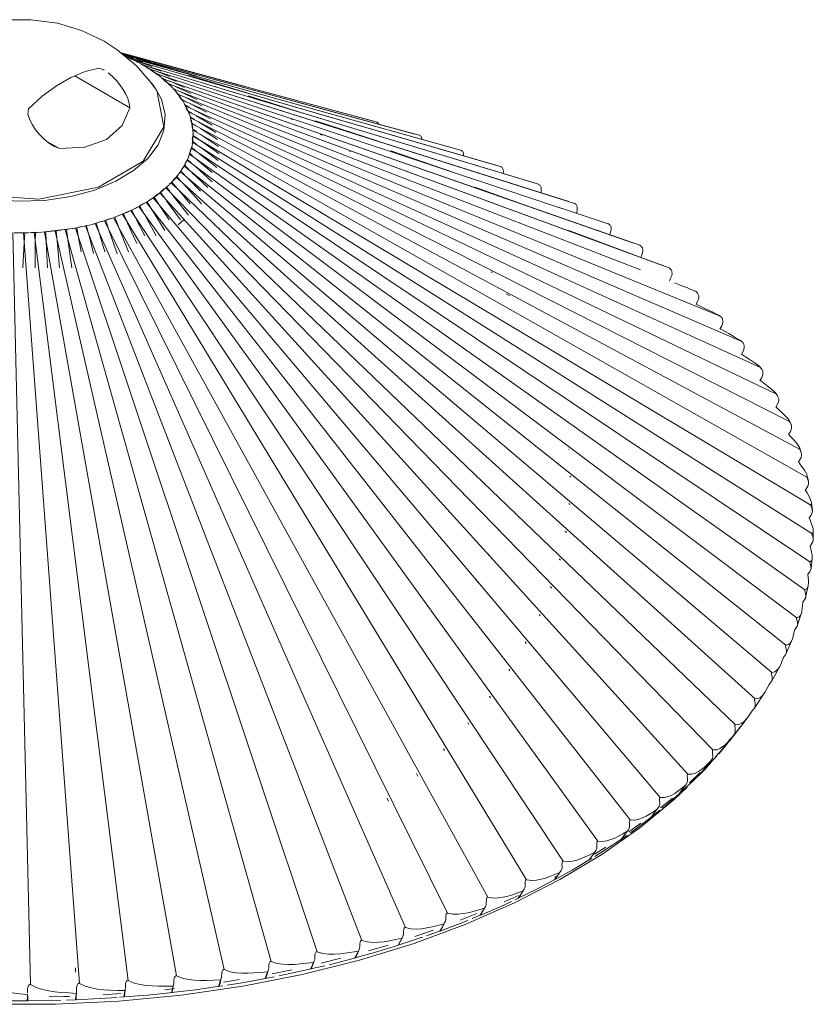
# Model space of a CAD drawing. Header units: millimetres. Extents: x 5954 to 9465, y -7 to 6881.
# Tile 14 of 18: x 7930 to 8217, y 4930 to 5287. Entities that reach past the tile are written whole.
import ezdxf

# ---------------------------------------------------------------- set-up
doc = ezdxf.new("R2010")
doc.units = ezdxf.units.MM
doc.layers.add('E-LITE-EQPM', color=7, linetype='Continuous', lineweight=20)

# ---------------------------------------------------------------- blocks, each defined once
blk = doc.blocks.new('71584-01 - 71584-01 SAIGON Grey_matt white portable and pendant lamp R55 hole cap-541796-00 Isometrico PDF')
at = {"layer": 'E-LITE-EQPM'}
for p, q in [((2479.36, 5262.24), (2433.61, 5274.65)), ((2470.32, 5264.67), (2433.62, 5274.65)), ((2433.88, 5274.44), (2526.26, 5249.58)), ((2524.83, 5249.94), (2433.88, 5274.44)), ((2434.21, 5274.24), (2444.36, 5271.27)), ((2541.83, 5244.72), (2434.48, 5273.96)), ((2540.26, 5245.13), (2434.48, 5273.96)), ((2434.6, 5273.87), (2438.26, 5272.67)), ((2435.09, 5273.5), (2435.55, 5273.3)), ((2435.59, 5273.29), (2436.56, 5272.96)), ((2437.07, 5272.51), (2435.59, 5273.29)), ((2556.85, 5239.32), (2435.95, 5273.12)), ((2449.64, 5269.29), (2435.95, 5273.12)), ((2436.33, 5273.46), (2437.06, 5273.23)), ((2437.16, 5272.57), (2437.45, 5272.44)), ((2438.57, 5271.86), (2437.25, 5272.4)), ((2437.46, 5272.43), (2440.02, 5271.15)), ((2437.54, 5272.63), (2441.82, 5271.18)), ((2438.57, 5271.91), (2439.6, 5271.54)), ((2439.93, 5271.08), (2438.57, 5271.91)), ((2438.9, 5271.72), (2571.26, 5233.39)), ((2569.44, 5233.91), (2438.9, 5271.72)), ((2439.41, 5272.52), (2461.35, 5266.01)), ((2440.03, 5271.14), (2441.03, 5270.6)), ((2440.65, 5271.17), (2445.21, 5269.56)), ((2441.39, 5270.37), (2440.96, 5270.57)), ((2441.39, 5270.42), (2442.48, 5270.01)), ((2441.97, 5270.02), (2441.39, 5270.42)), ((2441.7, 5270.22), (2585.01, 5226.95)), ((2583.07, 5227.53), (2441.7, 5270.22)), ((2441.71, 5270.22), (2441.97, 5270.07)), ((2441.97, 5270.07), (2443.4, 5269.22)), ((2442.34, 5271.33), (2443.42, 5270.97)), ((2444.04, 5268.78), (2443.3, 5269.17)), ((2443.41, 5269.21), (2445.45, 5267.88)), ((2443.59, 5269.6), (2448.42, 5267.83)), ((2444.04, 5268.83), (2445.19, 5268.39)), ((2445.39, 5267.78), (2444.04, 5268.83)), ((2444.34, 5268.62), (2598.05, 5220.03)), ((2595.98, 5220.68), (2444.34, 5268.62)), ((2555.15, 5239.78), (2449.76, 5269.26)), ((2417.16, 5266.16), (2437.11, 5254.64)), ((2446.52, 5267.09), (2445.46, 5267.74)), ((2445.58, 5267.79), (2447.2, 5266.63)), ((2446.36, 5267.94), (2451.44, 5265.98)), ((2446.52, 5267.15), (2447.73, 5266.66)), ((2447.15, 5266.59), (2446.52, 5267.15)), ((2446.8, 5266.93), (2610.32, 5212.66)), ((2608.14, 5213.38), (2446.8, 5266.93)), ((2447.22, 5266.62), (2448.62, 5265.53)), ((2448.82, 5265.33), (2448.55, 5265.51)), ((2448.63, 5265.52), (2450.07, 5264.29)), ((2448.82, 5265.38), (2450.07, 5264.85)), ((2449.04, 5265.15), (2448.82, 5265.38)), ((2448.95, 5266.17), (2454.07, 5264.1)), ((2449.93, 5264.24), (2449.05, 5265.15)), ((2449.07, 5265.15), (2621.78, 5204.87)), ((2619.49, 5205.66), (2449.07, 5265.15)), ((2458.43, 5266.39), (2480.69, 5259.62)), ((2451.07, 5263.36), (2449.93, 5264.24)), ((2450.13, 5264.24), (2451.77, 5262.69)), ((2450.92, 5263.54), (2452.21, 5262.96)), ((2451.12, 5263.3), (2450.92, 5263.54)), ((2451.67, 5262.65), (2451.12, 5263.29)), ((2451.14, 5263.3), (2632.38, 5196.67)), ((2629.99, 5197.55), (2451.14, 5263.3)), ((2451.34, 5264.32), (2456.85, 5261.98)), ((2451.8, 5262.66), (2452.82, 5261.6)), ((2452.82, 5261.62), (2454.07, 5261.04)), ((2452.99, 5261.38), (2452.82, 5261.62)), ((2621.98, 5195.9), (2453.01, 5261.38)), ((2453.03, 5261.37), (2454, 5260.25)), ((2453.52, 5262.38), (2459.23, 5259.84)), ((2467.88, 5262.31), (2468.56, 5262.08)), ((2454.62, 5259.45), (2453.86, 5260.22)), ((2454.02, 5260.22), (2455.35, 5258.5)), ((2454.5, 5259.64), (2455.87, 5258.97)), ((2454.65, 5259.39), (2454.5, 5259.64)), ((2455.24, 5258.4), (2454.66, 5259.38)), ((2650.85, 5179.22), (2454.68, 5259.39)), ((2456.07, 5257.41), (2455.24, 5258.4)), ((2455.47, 5258.33), (2456.25, 5257.16)), ((2455.5, 5260.37), (2461.37, 5257.62)), ((2455.98, 5257.61), (2457.37, 5256.89)), ((2456.1, 5257.35), (2455.98, 5257.61)), ((2457.25, 5258.29), (2463.27, 5255.33)), ((2477.77, 5258.05), (2477.95, 5257.99)), ((2480.01, 5258.95), (2502.51, 5251.86)), ((2456.21, 5257.12), (2456.1, 5257.34)), ((2658.65, 5170.04), (2456.12, 5257.35)), ((2457.3, 5255.32), (2456.94, 5255.83)), ((2457.05, 5255.81), (2457.84, 5254.29)), ((2457.23, 5255.52), (2458.69, 5254.73)), ((2457.32, 5255.26), (2457.23, 5255.52)), ((2457.69, 5254.24), (2457.32, 5255.25)), ((2665.45, 5160.59), (2457.35, 5255.26)), ((2458.3, 5253.19), (2457.69, 5254.24)), ((2457.9, 5254.15), (2458.57, 5252.59)), ((2458.78, 5256.15), (2464.92, 5252.98)), ((2460.08, 5253.97), (2466.31, 5250.57)), ((2458.25, 5253.39), (2459.68, 5252.57)), ((2458.32, 5253.13), (2458.25, 5253.39)), ((2458.47, 5252.54), (2458.32, 5253.12)), ((2671.22, 5150.91), (2458.34, 5253.13)), ((2458.58, 5252.55), (2459.03, 5251.24)), ((2459.08, 5251.03), (2459, 5251.2)), ((2459.05, 5251.23), (2460.49, 5250.36)), ((2459.09, 5250.97), (2459.05, 5251.23)), ((2459.23, 5249.93), (2459.09, 5250.96)), ((2675.94, 5141.05), (2459.11, 5250.97)), ((2461.13, 5251.74), (2466.98, 5248.38)), ((2495.65, 5250.41), (2496.06, 5250.26)), ((2459.64, 5248.78), (2459.23, 5249.93)), ((2459.32, 5250.26), (2459.42, 5249.84)), ((2459.43, 5249.79), (2459.79, 5247.94)), ((2459.61, 5249.05), (2461.06, 5248.13)), ((2459.61, 5248.92), (2459.61, 5249.05)), ((2459.65, 5247.74), (2459.62, 5248.78)), ((2679.59, 5131.04), (2459.64, 5248.78)), ((2459.92, 5246.65), (2459.65, 5247.74)), ((2459.8, 5247.87), (2459.87, 5247.33)), ((2459.91, 5246.58), (2459.94, 5246.85)), ((2459.94, 5246.85), (2461.38, 5245.87)), ((2461.95, 5249.48), (2468.31, 5245.63)), ((2462.68, 5247.09), (2468.89, 5243.12)), ((2496.8, 5248.49), (2497.64, 5248.17)), ((2504.32, 5249.93), (2527, 5242.49)), ((2459.74, 5243.12), (2459.97, 5244.37)), ((2459.82, 5242.24), (2459.78, 5243.34)), ((2459.99, 5244.44), (2459.89, 5245.14)), ((2682.16, 5120.92), (2459.94, 5246.58)), ((2459.95, 5246.55), (2460.01, 5245.13)), ((2460.01, 5245.08), (2459.96, 5243.35)), ((2459.97, 5244.37), (2460.02, 5244.64)), ((2683.64, 5110.72), (2460, 5244.37)), ((2460.02, 5244.64), (2462.16, 5243.12)), ((2462.68, 5245), (2469.23, 5240.58)), ((2506.07, 5244.92), (2506.75, 5244.66)), ((2542.85, 5243.53), (2542.87, 5243.23)), ((2406.77, 5242.7), (2411.6, 5239.91)), ((2458.97, 5238.97), (2459.38, 5239.98)), ((2459.5, 5240.33), (2459.2, 5239.16)), ((2459.38, 5239.98), (2459.49, 5240.24)), ((2683.3, 5090.27), (2459.4, 5239.98)), ((2459.41, 5240.04), (2459.44, 5240.39)), ((2459.49, 5240.24), (2460.9, 5239.11)), ((2459.67, 5241.74), (2459.8, 5242.17)), ((2459.94, 5243.11), (2459.78, 5241.78)), ((2459.8, 5242.17), (2459.88, 5242.44)), ((2684.02, 5100.49), (2459.82, 5242.17)), ((2459.88, 5242.44), (2461.3, 5241.36)), ((2462.68, 5242.75), (2469.28, 5238.04)), ((2462.68, 5240.32), (2469.06, 5235.5)), ((2458.5, 5237.09), (2458.01, 5235.91)), ((2458.37, 5237.11), (2458.73, 5237.8)), ((2459.12, 5238.86), (2458.51, 5237.11)), ((2458.73, 5237.8), (2458.87, 5238.06)), ((2681.48, 5080.09), (2458.75, 5237.8)), ((2458.77, 5237.87), (2458.97, 5238.97)), ((2458.87, 5238.06), (2459.75, 5237.31)), ((2462.34, 5237.96), (2468.57, 5232.98)), ((2514.55, 5237.53), (2515.05, 5237.32)), ((2516.63, 5238.83), (2517.05, 5238.67)), ((2531.58, 5239.03), (2554.37, 5231.23)), ((2455.46, 5231.54), (2456.01, 5232.6)), ((2456.01, 5232.6), (2456.74, 5233.54)), ((2457.22, 5234.33), (2456.24, 5232.65)), ((2456.74, 5233.55), (2456.93, 5233.79)), ((2674.58, 5060.03), (2456.76, 5233.54)), ((2456.79, 5233.61), (2457.23, 5234.68)), ((2456.93, 5233.79), (2458.37, 5232.41)), ((2457.23, 5234.68), (2457.85, 5235.65)), ((2457.89, 5235.65), (2457.26, 5234.4)), ((2457.85, 5235.66), (2458.02, 5235.91)), ((2678.57, 5070), (2457.87, 5235.65)), ((2458.02, 5235.91), (2459.38, 5234.68)), ((2460.76, 5233.43), (2466.98, 5227.82)), ((2461.67, 5235.68), (2466.98, 5231.17)), ((2452.93, 5228.57), (2453.85, 5229.46)), ((2454.16, 5229.78), (2453.15, 5228.6)), ((2453.87, 5229.48), (2454.1, 5229.7)), ((2663.44, 5040.61), (2453.87, 5229.46)), ((2453.91, 5229.52), (2454.22, 5230)), ((2454.1, 5229.7), (2454.07, 5229.67)), ((2454.1, 5229.7), (2455.35, 5228.33)), ((2455.26, 5231.21), (2454.26, 5229.9)), ((2455.18, 5231.23), (2455.4, 5231.47)), ((2456.07, 5232.4), (2455.3, 5231.27)), ((2455.43, 5231.47), (2455.45, 5231.51)), ((2669.53, 5050.22), (2455.43, 5231.47)), ((2455.44, 5231.51), (2455.63, 5231.72)), ((2455.63, 5231.72), (2456.92, 5230.39)), ((2459.61, 5231.22), (2465.35, 5225.71)), ((2450.14, 5225.6), (2448.52, 5224.23)), ((2449, 5224.8), (2450.13, 5225.63)), ((2450.13, 5225.61), (2450.22, 5225.71)), ((2648.22, 5022.14), (2450.13, 5225.61)), ((2450.23, 5225.71), (2450.4, 5225.83)), ((2450.4, 5225.83), (2451.55, 5224.38)), ((2451.38, 5226.92), (2452.09, 5227.51)), ((2453.04, 5228.48), (2451.65, 5227.02)), ((2452.11, 5227.52), (2452.35, 5227.73)), ((2656.33, 5031.24), (2452.11, 5227.5)), ((2452.15, 5227.56), (2452.93, 5228.57)), ((2452.35, 5227.73), (2454.07, 5225.71)), ((2456.61, 5226.93), (2463.02, 5219.9)), ((2458.37, 5228.9), (2462.68, 5224.49)), ((2562.05, 5225.93), (2584.9, 5217.74)), ((2584.95, 5226.96), (2585.01, 5226.95)), ((2445.6, 5222.05), (2443.91, 5220.94)), ((2445.58, 5222.07), (2445.91, 5222.26)), ((2629.16, 5004.9), (2445.59, 5222.06)), ((2447.14, 5223.16), (2445.61, 5222.06)), ((2445.66, 5222.12), (2446.74, 5223.03)), ((2445.91, 5222.26), (2447.5, 5219.9)), ((2446.74, 5223.03), (2446.98, 5223.19)), ((2447.11, 5223.27), (2447.94, 5223.8)), ((2448.43, 5224.15), (2447.48, 5223.41)), ((2447.96, 5223.82), (2448.25, 5224.01)), ((2639.15, 5013.35), (2447.96, 5223.8)), ((2447.97, 5223.72), (2449.59, 5225.12)), ((2448.02, 5223.86), (2449, 5224.8)), ((2448.25, 5224.01), (2449.76, 5221.94)), ((2452.72, 5222.9), (2458.37, 5215.73)), ((2454.78, 5224.88), (2459, 5219.9)), ((2439.72, 5218.53), (2437.94, 5217.63)), ((2439.33, 5218.44), (2440.69, 5219.04)), ((2443.8, 5220.87), (2439.84, 5218.59)), ((2606.55, 4989.16), (2440.33, 5218.87)), ((2440.69, 5219.1), (2441.93, 5219.9)), ((2440.69, 5219.04), (2442.42, 5215.95)), ((2441.15, 5219.48), (2441.68, 5219.74)), ((2442, 5219.9), (2443.38, 5220.61)), ((2618.28, 4996.83), (2443.05, 5220.42)), ((2443.38, 5220.67), (2443.82, 5220.99)), ((2443.38, 5220.61), (2445.24, 5217.59)), ((2447.99, 5219.17), (2451.4, 5214.1)), ((2450.45, 5220.99), (2455.48, 5214.1)), ((2538.04, 5218.55), (2538.64, 5218.26)), ((2431.18, 5214.79), (2426.58, 5213.28)), ((2428.7, 5214.1), (2431.18, 5214.83)), ((2566.75, 4968.86), (2431.25, 5214.84)), ((2431.42, 5214.9), (2431.66, 5214.97)), ((2431.66, 5215.02), (2432.54, 5215.41)), ((2431.66, 5214.97), (2432.97, 5211.69)), ((2435.83, 5216.66), (2431.68, 5214.98)), ((2433.33, 5215.72), (2434.81, 5216.22)), ((2580.73, 4975.15), (2434.42, 5216.07)), ((2434.81, 5216.27), (2435.95, 5216.84)), ((2434.81, 5216.22), (2436.27, 5212.99)), ((2435.95, 5216.84), (2437.82, 5217.58)), ((2437.45, 5217.4), (2436.02, 5216.75)), ((2594.01, 4981.92), (2437.45, 5217.42)), ((2437.82, 5217.58), (2439.42, 5214.42)), ((2442.5, 5215.81), (2446.7, 5208.3)), ((2445.33, 5217.44), (2449.76, 5210.25)), ((2416.22, 5210.95), (2417.89, 5211.17)), ((2419.18, 5211.43), (2416.51, 5210.92)), ((2504.9, 4949.07), (2417.44, 5211.1)), ((2417.89, 5211.21), (2419.3, 5211.57)), ((2417.89, 5211.17), (2418.56, 5207.7)), ((2419.3, 5211.57), (2421.48, 5211.93)), ((2421.73, 5211.99), (2419.47, 5211.49)), ((2521.13, 4953.18), (2421.04, 5211.85)), ((2421.48, 5211.98), (2421.7, 5212.04)), ((2421.48, 5211.93), (2422.31, 5208.5)), ((2423.96, 5212.55), (2421.88, 5212.03)), ((2423.93, 5212.6), (2424.98, 5212.82)), ((2424.55, 5212.71), (2424.19, 5212.61)), ((2536.89, 4957.86), (2424.55, 5212.72)), ((2424.98, 5212.87), (2426.3, 5213.32)), ((2424.98, 5212.82), (2425.98, 5209.43)), ((2426.3, 5213.32), (2428.38, 5213.84)), ((2552.11, 4963.09), (2427.96, 5213.72)), ((2428.38, 5213.88), (2428.93, 5214.1)), ((2428.38, 5213.84), (2429.53, 5210.5)), ((2429.04, 5214.14), (2429.64, 5214.38)), ((2433.01, 5211.57), (2436.63, 5202.49)), ((2436.32, 5212.87), (2439.64, 5205.53)), ((2439.58, 5214.1), (2442.51, 5208.3)), ((2454.59, 5212.31), (2456.64, 5214.09)), ((2610.12, 5212.7), (2610.29, 5212.67)), ((2401.18, 4937.19), (2394.82, 5209.42)), ((2400.48, 5209.36), (2395.29, 5209.39)), ((2397.91, 5209.41), (2399.11, 5209.35)), ((2398.64, 5209.36), (2400.66, 5209.47)), ((2418.89, 4937.6), (2398.64, 5209.36)), ((2399.11, 5209.35), (2398.9, 5205.77)), ((2401.22, 5209.47), (2402.93, 5209.44)), ((2403.45, 5209.46), (2401.61, 5209.39)), ((2402.46, 5209.44), (2403.63, 5209.54)), ((2436.52, 4938.65), (2402.46, 5209.44)), ((2402.93, 5209.44), (2402.9, 5205.88)), ((2406.26, 5209.66), (2406.74, 5209.67)), ((2406.27, 5209.65), (2406.71, 5209.71)), ((2454, 4940.33), (2406.27, 5209.65)), ((2406.74, 5209.71), (2409.98, 5210.13)), ((2406.74, 5209.67), (2406.88, 5206.12)), ((2408.8, 5209.94), (2410.51, 5210.04)), ((2471.27, 4942.63), (2410.04, 5210)), ((2410.51, 5210.08), (2411.99, 5210.33)), ((2410.51, 5210.04), (2410.83, 5206.51)), ((2411.01, 5210.24), (2411.99, 5210.33)), ((2412.54, 5210.38), (2414.23, 5210.54)), ((2488.25, 4945.55), (2413.77, 5210.48)), ((2414.23, 5210.54), (2414.72, 5207.03)), ((2414.34, 5210.6), (2415.32, 5210.81)), ((2418.57, 5207.62), (2419.56, 5202.49)), ((2422.36, 5208.3), (2423.93, 5201.85)), ((2426.01, 5209.34), (2428.02, 5202.49)), ((2429.57, 5210.39), (2432.54, 5201.81)), ((2596.07, 5210.22), (2618.93, 5201.61)), ((2611.04, 5209.25), (2610.82, 5208.69)), ((2398.9, 5205.76), (2398.35, 5196.69)), ((2402.9, 5205.84), (2402.8, 5196.69)), ((2406.88, 5206.08), (2407.26, 5196.69)), ((2410.83, 5206.45), (2411.71, 5196.69)), ((2414.73, 5206.97), (2416.18, 5196.69)), ((2621.46, 5204.95), (2621.76, 5204.87)), ((2622.46, 5201.42), (2622.05, 5200.47)), ((2567.88, 5195.18), (2568.29, 5194.96)), ((2632.37, 5196.67), (2632.33, 5196.69)), ((2633.02, 5193.21), (2632.45, 5191.97)), ((2634.31, 5191.3), (2636.13, 5190.56)), ((2573.39, 5187.23), (2574.64, 5186.52)), ((2642.08, 5188.11), (2641.34, 5188.4)), ((2642.67, 5184.62), (2642.08, 5183.4)), ((2651.39, 5175.71), (2650.74, 5174.44)), ((2658.89, 5169.74), (2658.65, 5170.05)), ((2659.13, 5166.51), (2658.53, 5165.41)), ((2665.82, 5160.04), (2665.42, 5160.66)), ((2665.86, 5157.04), (2665.25, 5155.96)), ((2671.69, 5150.12), (2671.18, 5151.06)), ((2671.57, 5147.36), (2670.95, 5146.3)), ((2676.48, 5139.98), (2675.93, 5141.29)), ((2676.23, 5137.48), (2675.59, 5136.45)), ((2595.97, 5131), (2596.15, 5130.86)), ((2680.17, 5129.69), (2679.64, 5131.39)), ((2679.81, 5127.46), (2679.16, 5126.45)), ((2596.43, 5121.24), (2596.79, 5120.93)), ((2682.74, 5119.29), (2682.31, 5121.42)), ((2682.31, 5117.33), (2681.66, 5116.34)), ((2596.02, 5111.35), (2596.45, 5110.96)), ((2684.19, 5108.82), (2683.94, 5111.44)), ((2683.72, 5107.13), (2683.06, 5106.16)), ((2570.54, 5101.93), (2570.82, 5101.62)), ((2594.71, 5101.38), (2595.18, 5100.92)), ((2684.54, 5101.46), (2684.51, 5098.31)), ((2684.03, 5096.9), (2683.37, 5095.96)), ((2566.92, 5092.86), (2567.42, 5092.27)), ((2592.52, 5091.32), (2592.97, 5090.86)), ((2684.12, 5091.51), (2683.71, 5087.82)), ((2683.25, 5086.68), (2682.59, 5085.76)), ((2562.45, 5083.81), (2563.14, 5082.94)), ((2589.37, 5081.27), (2589.82, 5080.78)), ((2682.7, 5081.62), (2681.77, 5077.38)), ((2681.36, 5076.5), (2680.7, 5075.61)), ((2585.29, 5071.23), (2585.71, 5070.74)), ((2680.28, 5071.82), (2678.73, 5067.05)), ((2678.39, 5066.41), (2677.74, 5065.54)), ((2676.87, 5062.14), (2674.59, 5056.87)), ((2580.25, 5061.26), (2580.65, 5060.75)), ((2674.33, 5056.45), (2673.65, 5055.54)), ((2574.26, 5051.38), (2574.65, 5050.84)), ((2672.5, 5052.59), (2669.38, 5046.89)), ((2669.22, 5046.65), (2668.57, 5045.8)), ((2567.33, 5041.63), (2567.71, 5041.05)), ((2667.16, 5043.21), (2663.12, 5037.13)), ((2663.06, 5037.06), (2662.44, 5036.26)), ((2660.87, 5034.03), (2659.17, 5031.79)), ((2559.45, 5032.05), (2559.84, 5031.41)), ((2654.82, 5026.17), (2657.48, 5029.61)), ((2656.04, 5027.75), (2659.17, 5031.79)), ((2658.46, 5030.89), (2656.65, 5028.54)), ((2654.82, 5026.17), (2654.14, 5025.38)), ((2656.04, 5027.75), (2656.46, 5028.3)), ((2550.69, 5022.59), (2551.06, 5021.93)), ((2650.29, 5020.78), (2652.88, 5023.82)), ((2540.91, 5013.58), (2541.38, 5012.65)), ((2643.61, 5014), (2639.69, 5010.23)), ((2640.33, 5010.36), (2644.82, 5014.84)), ((2485.08, 5008.49), (2485.19, 5008.11)), ((2635.69, 5006.06), (2640.31, 5010.34)), ((2530.29, 5004.75), (2530.81, 5003.6)), ((2633.52, 5004.73), (2629.23, 5001.17)), ((2625.75, 4997.74), (2629.02, 5000.34)), ((2626.95, 4999.28), (2627.02, 4999.37)), ((2459.6, 4993.59), (2459.76, 4992.77)), ((2614.93, 4989.78), (2617.1, 4991.28)), ((2609.39, 4986.91), (2605.38, 4984.39)), ((2603.29, 4982.23), (2604.39, 4982.9)), ((2591.26, 4976.29), (2590.98, 4976.14)), ((2591.02, 4975.2), (2591.91, 4976.53)), ((2591.94, 4976.65), (2591.84, 4976.6)), ((2578.74, 4970.03), (2577.68, 4968.45)), ((2579.92, 4971.77), (2578.8, 4970.11)), ((2400.47, 4968.05), (2400.45, 4966.96)), ((2565.89, 4965.52), (2564.85, 4963.89)), ((2576.51, 4967.89), (2577.85, 4968.53)), ((2562.74, 4962.91), (2556.69, 4960.5)), ((2561.09, 4961.13), (2563.99, 4962.35)), ((2564.83, 4963.86), (2563.81, 4962.27)), ((2550.25, 4958.18), (2549.31, 4956.6)), ((2551.21, 4959.78), (2550.26, 4958.19)), ((2535.95, 4954.57), (2535.09, 4953.02)), ((2547.04, 4956.91), (2540.24, 4954.57)), ((2544.49, 4954.86), (2549.5, 4956.67)), ((2526.56, 4949.09), (2534.42, 4951.53)), ((2535.04, 4952.95), (2534.22, 4951.47)), ((2519.38, 4948.38), (2518.61, 4946.88)), ((2518.65, 4946.89), (2526.51, 4949.08)), ((2520.16, 4949.93), (2519.39, 4948.4)), ((2503.21, 4944.32), (2502.54, 4942.86)), ((2502.54, 4942.86), (2507.76, 4944.06)), ((2503.9, 4945.85), (2503.22, 4944.36)), ((2513.56, 4946.74), (2506.34, 4944.96)), ((2417.41, 4943.29), (2417.48, 4941.68)), ((2486.63, 4940.83), (2486.07, 4939.42)), ((2487.24, 4942.37), (2486.65, 4940.9)), ((2495.78, 4942.59), (2488.69, 4941.16)), ((2469.71, 4937.94), (2469.27, 4936.58)), ((2469.27, 4936.58), (2470.83, 4936.81)), ((2470.23, 4939.49), (2469.75, 4938.04)), ((2486.07, 4939.42), (2489.32, 4940.02)), ((2400.07, 4933.64), (2400.03, 4932.78)), ((2417.63, 4933.09), (2417.47, 4931.73)), ((2417.81, 4934.58), (2417.64, 4933.15)), ((2433.87, 4933.93), (2427.49, 4933.51)), ((2435.15, 4934.06), (2434.9, 4932.73)), ((2435.45, 4935.59), (2435.17, 4934.16)), ((2452.37, 4935.63), (2449.77, 4935.35)), ((2453.28, 4935.74), (2452.65, 4935.66)), ((2394.4, 4931.34), (2400.19, 4931.36)), ((2400.03, 4932.74), (2399.97, 4931.36)), ((2414.15, 4931.59), (2417.69, 4931.74)), ((2433.41, 4932.61), (2435.12, 4932.75))]:
    blk.add_line(p, q, dxfattribs=at)
for points in [[(2427.77, 5278.71, 0), (2419.68, 5282.59, 0), (2410.92, 5285.23, 0), (2401.31, 5286.51, 0), (2394.3, 5286.44, 0)], [(2445.71, 5262.66, 0), (2439.54, 5269.77, 0), (2432.53, 5275.65, 0), (2427.77, 5278.71, 0)], [(2400.42, 5254.28, 0), (2405.42, 5258.79, 0), (2410.54, 5262.57, 0), (2415.74, 5265.56, 0), (2420.9, 5267.73, 0), (2425.94, 5269.01, 0)], [(2425.94, 5269.01, 0), (2427.67, 5268.35, 0), (2427.82, 5268.27, 0)], [(2443.84, 5264.92, 0), (2446.91, 5260.86, 0), (2449.47, 5247.73, 0), (2441.92, 5235.27, 0), (2425.74, 5225.93, 0), (2404.15, 5221.57, 0), (2381.42, 5223.05, 0), (2362.06, 5230.08, 0)], [(2429.33, 5267.24, 0), (2430.86, 5265.94, 0), (2432.25, 5264.51, 0), (2433.51, 5262.99, 0), (2434.62, 5261.39, 0), (2435.58, 5259.74, 0), (2436.34, 5258.03, 0), (2436.88, 5256.32, 0), (2437.11, 5254.64, 0)], [(2446.37, 5261.54, 0), (2445.62, 5262.83, 0), (2444.48, 5264.04, 0)], [(2362.03, 5229.47, 0), (2369.22, 5226.01, 0), (2377.53, 5223.32, 0), (2386.72, 5221.54, 0), (2396.44, 5220.78, 0), (2406.26, 5221.11, 0), (2415.71, 5222.49, 0), (2424.4, 5224.84, 0), (2432.06, 5228.01, 0), (2438.5, 5231.86, 0), (2443.63, 5236.31, 0), (2447.33, 5241.23, 0), (2449.48, 5246.55, 0), (2449.92, 5252.21, 0), (2448.58, 5257.71, 0), (2447.13, 5260.22, 0)], [(2411.6, 5239.91, 0), (2409.55, 5240.76, 0), (2407.67, 5241.95, 0), (2405.96, 5243.37, 0), (2404.41, 5244.95, 0), (2403.03, 5246.64, 0), (2401.83, 5248.44, 0), (2400.86, 5250.32, 0), (2400.25, 5252.29, 0), (2400.42, 5254.28, 0)], [(2437.11, 5254.64, 0), (2434.31, 5248.17, 0), (2428.69, 5243.16, 0), (2420.79, 5240.37, 0), (2411.6, 5239.91, 0)], [(2456.27, 5257.13, 0), (2456.56, 5256.66, 0), (2457.04, 5255.84, 0)], [(2526.34, 5249.55, 0), (2526.6, 5249.41, 0), (2526.82, 5249.25, 0), (2526.99, 5249.06, 0), (2527.12, 5248.86, 0), (2527.2, 5248.69, 0)], [(2541.92, 5244.69, 0), (2542.19, 5244.54, 0), (2542.4, 5244.37, 0), (2542.57, 5244.18, 0), (2542.71, 5243.97, 0), (2542.81, 5243.75, 0), (2542.85, 5243.53, 0)], [(2459.77, 5241.73, 0), (2459.63, 5240.93, 0), (2459.51, 5240.37, 0)], [(2556.96, 5239.28, 0), (2557.22, 5239.12, 0), (2557.43, 5238.94, 0), (2557.61, 5238.74, 0), (2557.75, 5238.53, 0), (2557.84, 5238.31, 0), (2557.89, 5238.08, 0)], [(2557.89, 5238.08, 0), (2557.9, 5237.45, 0), (2557.89, 5237.32, 0)], [(2571.38, 5233.34, 0), (2571.64, 5233.17, 0), (2571.85, 5232.98, 0), (2572.03, 5232.78, 0), (2572.17, 5232.56, 0), (2572.27, 5232.34, 0), (2572.32, 5232.1, 0)], [(2572.32, 5232.1, 0), (2572.33, 5231.48, 0), (2572.24, 5230.8, 0)], [(2451.38, 5226.75, 0), (2450.57, 5225.99, 0), (2450.26, 5225.71, 0)], [(2585.14, 5226.89, 0), (2585.39, 5226.71, 0), (2585.6, 5226.52, 0), (2585.78, 5226.31, 0), (2585.92, 5226.09, 0), (2586.02, 5225.86, 0), (2586.07, 5225.62, 0)], [(2586.07, 5225.62, 0), (2586.08, 5225, 0), (2585.99, 5224.31, 0), (2585.88, 5223.88, 0)], [(2598.01, 5220.04, 0), (2598.18, 5219.96, 0), (2598.43, 5219.78, 0), (2598.64, 5219.57, 0), (2598.81, 5219.36, 0), (2598.95, 5219.13, 0), (2599.05, 5218.9, 0), (2599.1, 5218.67, 0)], [(2599.1, 5218.67, 0), (2599.11, 5218.04, 0), (2599.01, 5217.36, 0), (2598.8, 5216.65, 0)], [(2610.29, 5212.67, 0), (2610.46, 5212.58, 0), (2610.69, 5212.39, 0), (2610.9, 5212.18, 0), (2611.07, 5211.96, 0), (2611.21, 5211.73, 0), (2611.31, 5211.49, 0), (2611.36, 5211.25, 0)], [(2611.36, 5211.25, 0), (2611.37, 5210.63, 0), (2611.26, 5209.95, 0), (2611.04, 5209.25, 0)], [(2416.32, 5210.88, 0), (2405.29, 5209.57, 0), (2403.64, 5209.47, 0)], [(2621.76, 5204.87, 0), (2621.91, 5204.78, 0), (2622.14, 5204.58, 0), (2622.34, 5204.36, 0), (2622.51, 5204.13, 0), (2622.65, 5203.89, 0), (2622.75, 5203.65, 0), (2622.8, 5203.42, 0)], [(2622.8, 5203.42, 0), (2622.81, 5202.79, 0), (2622.7, 5202.11, 0), (2622.46, 5201.42, 0)], [(2632.37, 5196.67, 0), (2632.51, 5196.58, 0), (2632.72, 5196.37, 0), (2632.92, 5196.14, 0), (2633.09, 5195.91, 0), (2633.22, 5195.67, 0), (2633.32, 5195.42, 0), (2633.38, 5195.18, 0)], [(2633.38, 5195.18, 0), (2633.39, 5194.56, 0), (2633.27, 5193.89, 0), (2633.02, 5193.21, 0)], [(2636.13, 5190.56, 0), (2637.6, 5189.96, 0), (2638.98, 5189.4, 0), (2640.25, 5188.88, 0), (2641.34, 5188.43, 0), (2642.08, 5188.11, 0)], [(2642.08, 5188.11, 0), (2642.2, 5188.01, 0), (2642.41, 5187.8, 0), (2642.6, 5187.56, 0), (2642.76, 5187.32, 0), (2642.89, 5187.08, 0), (2642.99, 5186.83, 0), (2643.05, 5186.59, 0)], [(2643.05, 5186.59, 0), (2643.06, 5185.96, 0), (2642.93, 5185.3, 0), (2642.67, 5184.62, 0)], [(2642.09, 5183.49, 0), (2643.8, 5182.68, 0), (2645.5, 5181.87, 0)], [(2645.5, 5181.87, 0), (2646.85, 5181.23, 0), (2648.12, 5180.62, 0), (2649.27, 5180.05, 0), (2650.24, 5179.56, 0), (2650.85, 5179.22, 0)], [(2650.85, 5179.22, 0), (2650.95, 5179.12, 0), (2651.15, 5178.89, 0), (2651.33, 5178.65, 0), (2651.49, 5178.41, 0), (2651.62, 5178.16, 0), (2651.72, 5177.91, 0), (2651.78, 5177.66, 0)], [(2651.78, 5177.66, 0), (2651.79, 5177.04, 0), (2651.66, 5176.38, 0), (2651.39, 5175.71, 0)], [(2650.79, 5174.6, 0), (2652.36, 5173.73, 0), (2653.91, 5172.87, 0)], [(2653.91, 5172.87, 0), (2655.15, 5172.17, 0), (2656.29, 5171.52, 0), (2657.32, 5170.92, 0), (2658.17, 5170.4, 0), (2658.65, 5170.04, 0)], [(2658.65, 5170.04, 0), (2658.74, 5169.93, 0), (2658.92, 5169.7, 0), (2659.1, 5169.45, 0), (2659.25, 5169.2, 0), (2659.38, 5168.95, 0), (2659.47, 5168.69, 0), (2659.53, 5168.45, 0)], [(2659.53, 5168.45, 0), (2659.54, 5167.82, 0), (2659.41, 5167.16, 0), (2659.13, 5166.51, 0)], [(2658.51, 5165.42, 0), (2659.94, 5164.49, 0), (2661.34, 5163.58, 0)], [(2661.34, 5163.58, 0), (2662.45, 5162.84, 0), (2663.48, 5162.15, 0), (2664.37, 5161.51, 0), (2665.09, 5160.96, 0), (2665.45, 5160.59, 0)], [(2665.45, 5160.59, 0), (2665.52, 5160.48, 0), (2665.69, 5160.24, 0), (2665.86, 5159.99, 0), (2666.01, 5159.73, 0), (2666.13, 5159.47, 0), (2666.22, 5159.21, 0), (2666.28, 5158.97, 0)], [(2666.28, 5158.97, 0), (2666.29, 5158.34, 0), (2666.15, 5157.69, 0), (2665.86, 5157.04, 0)], [(2665.23, 5155.98, 0), (2666.51, 5155, 0), (2667.76, 5154.04, 0)], [(2667.76, 5154.04, 0), (2668.75, 5153.26, 0), (2669.64, 5152.54, 0), (2670.41, 5151.87, 0), (2670.99, 5151.3, 0), (2671.22, 5150.91, 0)], [(2671.22, 5150.91, 0), (2671.27, 5150.8, 0), (2671.43, 5150.56, 0), (2671.59, 5150.3, 0), (2671.73, 5150.04, 0), (2671.85, 5149.77, 0), (2671.94, 5149.51, 0), (2672, 5149.26, 0)], [(2672, 5149.26, 0), (2672.01, 5148.63, 0), (2671.86, 5147.99, 0), (2671.57, 5147.36, 0)], [(2670.93, 5146.31, 0), (2672.04, 5145.3, 0), (2673.14, 5144.29, 0)], [(2673.14, 5144.29, 0), (2673.99, 5143.48, 0), (2674.75, 5142.73, 0), (2675.39, 5142.03, 0), (2675.85, 5141.44, 0), (2675.94, 5141.05, 0)], [(2675.94, 5141.05, 0), (2675.97, 5140.94, 0), (2676.11, 5140.69, 0), (2676.27, 5140.42, 0), (2676.4, 5140.16, 0), (2676.52, 5139.89, 0), (2676.61, 5139.63, 0), (2676.66, 5139.37, 0)], [(2675.57, 5136.46, 0), (2676.53, 5135.41, 0), (2677.46, 5134.36, 0)], [(2676.66, 5139.37, 0), (2676.67, 5138.74, 0), (2676.53, 5138.1, 0), (2676.23, 5137.48, 0)], [(2677.46, 5134.36, 0), (2678.18, 5133.53, 0), (2678.81, 5132.75, 0), (2679.31, 5132.04, 0), (2679.63, 5131.43, 0), (2679.59, 5131.04, 0)], [(2679.59, 5131.04, 0), (2679.6, 5130.93, 0), (2679.73, 5130.67, 0), (2679.88, 5130.4, 0), (2680.01, 5130.13, 0), (2680.12, 5129.86, 0), (2680.2, 5129.59, 0), (2680.25, 5129.34, 0)], [(2680.25, 5129.34, 0), (2680.27, 5128.71, 0), (2680.12, 5128.07, 0), (2679.81, 5127.46, 0)], [(2679.15, 5126.46, 0), (2679.94, 5125.38, 0), (2680.71, 5124.31, 0)], [(2680.71, 5124.31, 0), (2681.3, 5123.45, 0), (2681.78, 5122.65, 0), (2682.15, 5121.92, 0), (2682.33, 5121.3, 0), (2682.16, 5120.92, 0)], [(2682.16, 5120.92, 0), (2682.15, 5120.8, 0), (2682.27, 5120.54, 0), (2682.4, 5120.27, 0), (2682.53, 5119.99, 0), (2682.63, 5119.72, 0), (2682.71, 5119.45, 0), (2682.76, 5119.19, 0)], [(2682.76, 5119.19, 0), (2682.77, 5118.56, 0), (2682.62, 5117.93, 0), (2682.31, 5117.33, 0)], [(2681.65, 5116.36, 0), (2682.27, 5115.25, 0), (2682.87, 5114.15, 0)], [(2682.87, 5114.15, 0), (2683.32, 5113.27, 0), (2683.67, 5112.46, 0), (2683.89, 5111.72, 0), (2683.94, 5111.1, 0), (2683.64, 5110.72, 0)], [(2683.64, 5110.72, 0), (2683.61, 5110.61, 0), (2683.71, 5110.34, 0), (2683.84, 5110.06, 0), (2683.95, 5109.78, 0), (2684.05, 5109.5, 0), (2684.12, 5109.23, 0), (2684.17, 5108.97, 0)], [(2684.17, 5108.97, 0), (2684.19, 5108.34, 0), (2684.03, 5107.72, 0), (2683.72, 5107.13, 0)], [(2683.06, 5106.18, 0), (2683.51, 5105.05, 0), (2683.94, 5103.93, 0)], [(2683.94, 5103.93, 0), (2684.24, 5103.04, 0), (2684.45, 5102.22, 0), (2684.54, 5101.47, 0), (2684.44, 5100.86, 0), (2684.02, 5100.49, 0)], [(2684.02, 5100.49, 0), (2683.97, 5100.38, 0), (2684.06, 5100.11, 0), (2684.17, 5099.83, 0), (2684.27, 5099.54, 0), (2684.37, 5099.26, 0), (2684.44, 5098.99, 0), (2684.49, 5098.73, 0)], [(2684.49, 5098.73, 0), (2684.5, 5098.1, 0), (2684.35, 5097.48, 0), (2684.03, 5096.9, 0)], [(2683.91, 5093.7, 0), (2684.07, 5092.8, 0), (2684.14, 5091.97, 0), (2684.08, 5091.23, 0), (2683.85, 5090.62, 0), (2683.3, 5090.27, 0)], [(2683.37, 5095.97, 0), (2683.65, 5094.83, 0), (2683.91, 5093.7, 0)], [(2683.3, 5090.27, 0), (2683.23, 5090.16, 0), (2683.3, 5089.89, 0), (2683.4, 5089.6, 0), (2683.5, 5089.31, 0), (2683.58, 5089.03, 0), (2683.65, 5088.75, 0), (2683.7, 5088.49, 0)], [(2683.7, 5088.49, 0), (2683.71, 5087.86, 0), (2683.56, 5087.24, 0), (2683.25, 5086.68, 0)], [(2682.77, 5083.49, 0), (2682.8, 5082.59, 0), (2682.72, 5081.76, 0), (2682.52, 5081.02, 0), (2682.16, 5080.42, 0), (2681.48, 5080.09, 0)], [(2682.58, 5085.77, 0), (2682.69, 5084.63, 0), (2682.77, 5083.49, 0)], [(2681.48, 5080.09, 0), (2681.4, 5079.98, 0), (2681.45, 5079.71, 0), (2681.54, 5079.42, 0), (2681.63, 5079.13, 0), (2681.7, 5078.84, 0), (2681.77, 5078.56, 0), (2681.81, 5078.3, 0)], [(2681.81, 5078.3, 0), (2681.82, 5077.66, 0), (2681.67, 5077.06, 0), (2681.36, 5076.5, 0)], [(2680.55, 5073.34, 0), (2680.43, 5072.44, 0), (2680.21, 5071.61, 0), (2679.87, 5070.88, 0), (2679.37, 5070.3, 0), (2678.57, 5070, 0)], [(2680.7, 5075.62, 0), (2680.64, 5074.47, 0), (2680.55, 5073.34, 0)], [(2678.57, 5070, 0), (2678.47, 5069.89, 0), (2678.51, 5069.62, 0), (2678.59, 5069.32, 0), (2678.66, 5069.03, 0), (2678.73, 5068.74, 0), (2678.79, 5068.46, 0), (2678.84, 5068.19, 0)], [(2677.74, 5065.56, 0), (2677.5, 5064.41, 0), (2677.24, 5063.29, 0)], [(2678.84, 5068.19, 0), (2678.85, 5067.56, 0), (2678.69, 5066.96, 0), (2678.39, 5066.41, 0)], [(2677.24, 5063.29, 0), (2676.97, 5062.39, 0), (2676.61, 5061.58, 0), (2676.14, 5060.86, 0), (2675.51, 5060.29, 0), (2674.58, 5060.03, 0)], [(2674.78, 5058.21, 0), (2674.79, 5057.58, 0), (2674.64, 5056.99, 0), (2674.33, 5056.45, 0)], [(2674.58, 5060.03, 0), (2674.47, 5059.93, 0), (2674.49, 5059.65, 0), (2674.55, 5059.36, 0), (2674.62, 5059.06, 0), (2674.68, 5058.77, 0), (2674.74, 5058.48, 0), (2674.78, 5058.21, 0)], [(2673.7, 5055.62, 0), (2673.28, 5054.49, 0), (2672.85, 5053.37, 0)], [(2672.85, 5053.37, 0), (2672.44, 5052.49, 0), (2671.95, 5051.69, 0), (2671.34, 5050.99, 0), (2670.58, 5050.45, 0), (2669.53, 5050.22, 0)], [(2669.66, 5048.4, 0), (2669.67, 5047.77, 0), (2669.52, 5047.18, 0), (2669.22, 5046.65, 0)], [(2669.53, 5050.22, 0), (2669.4, 5050.12, 0), (2669.41, 5049.85, 0), (2669.46, 5049.55, 0), (2669.52, 5049.25, 0), (2669.57, 5048.96, 0), (2669.62, 5048.67, 0), (2669.66, 5048.4, 0)], [(2667.41, 5043.63, 0), (2666.86, 5042.77, 0), (2666.23, 5041.99, 0), (2665.49, 5041.32, 0), (2664.6, 5040.8, 0), (2663.44, 5040.61, 0)], [(2668.6, 5045.84, 0), (2668.01, 5044.73, 0), (2667.41, 5043.63, 0)], [(2663.44, 5040.61, 0), (2663.3, 5040.52, 0), (2663.28, 5040.25, 0), (2663.32, 5039.95, 0), (2663.37, 5039.64, 0), (2663.41, 5039.35, 0), (2663.46, 5039.06, 0), (2663.49, 5038.79, 0)], [(2663.49, 5038.79, 0), (2663.5, 5038.16, 0), (2663.36, 5037.57, 0), (2663.06, 5037.06, 0)], [(2660.93, 5034.11, 0), (2660.25, 5033.27, 0), (2659.48, 5032.51, 0), (2658.61, 5031.87, 0), (2657.59, 5031.39, 0), (2656.33, 5031.24, 0)], [(2662.45, 5036.27, 0), (2661.7, 5035.18, 0), (2660.93, 5034.11, 0)], [(2656.31, 5029.42, 0), (2656.31, 5028.79, 0), (2656.17, 5028.2, 0), (2655.89, 5027.7, 0)], [(2656.33, 5031.24, 0), (2656.17, 5031.15, 0), (2656.13, 5030.88, 0), (2656.16, 5030.58, 0), (2656.2, 5030.28, 0), (2656.24, 5029.98, 0), (2656.27, 5029.69, 0), (2656.31, 5029.42, 0)], [(2655.89, 5027.7, 0), (2654.34, 5025.7, 0), (2652.79, 5023.7, 0)], [(2655.28, 5026.92, 0), (2654.38, 5025.88, 0), (2653.44, 5024.83, 0)], [(2653.44, 5024.83, 0), (2652.62, 5024.02, 0), (2651.72, 5023.29, 0), (2650.72, 5022.68, 0), (2649.59, 5022.24, 0), (2648.22, 5022.14, 0)], [(2652.93, 5024.01, 0), (2651.26, 5022.1, 0), (2649.12, 5019.72, 0)], [(2644.71, 5014.73, 0), (2648.88, 5019.18, 0), (2649.59, 5019.98, 0)], [(2648.13, 5020.32, 0), (2648.14, 5019.69, 0), (2648, 5019.11, 0), (2647.72, 5018.62, 0)], [(2648.22, 5022.14, 0), (2648.05, 5022.06, 0), (2648, 5021.79, 0), (2648.01, 5021.49, 0), (2648.04, 5021.18, 0), (2648.07, 5020.88, 0), (2648.1, 5020.59, 0), (2648.13, 5020.32, 0)], [(2644.97, 5015.84, 0), (2644.02, 5015.06, 0), (2642.99, 5014.37, 0), (2641.87, 5013.8, 0), (2640.62, 5013.4, 0), (2639.15, 5013.35, 0)], [(2647.81, 5017.98, 0), (2645.2, 5014.93, 0), (2640.49, 5010.34, 0)], [(2647.72, 5018.62, 0), (2646.22, 5016.67, 0), (2644.71, 5014.73, 0)], [(2647.13, 5017.86, 0), (2646.07, 5016.85, 0), (2644.97, 5015.84, 0)], [(2638.99, 5011.54, 0), (2639, 5010.9, 0), (2638.86, 5010.33, 0), (2638.59, 5009.85, 0)], [(2639.15, 5013.35, 0), (2638.96, 5013.28, 0), (2638.9, 5013.01, 0), (2638.9, 5012.71, 0), (2638.91, 5012.4, 0), (2638.94, 5012.1, 0), (2638.96, 5011.81, 0), (2638.99, 5011.54, 0)], [(2638.83, 5008.73, 0), (2634.16, 5004.18, 0), (2621.72, 4993.95, 0), (2607.93, 4984.28, 0), (2592.81, 4975.21, 0), (2576.42, 4966.78, 0), (2558.8, 4959.07, 0), (2540.04, 4952.14, 0), (2520.23, 4946.04, 0), (2499.5, 4940.85, 0), (2477.97, 4936.61, 0), (2455.8, 4933.38, 0), (2433.15, 4931.2, 0), (2410.21, 4930.09, 0), (2387.15, 4930.08, 0)], [(2638.03, 5009.11, 0), (2636.81, 5008.14, 0), (2635.55, 5007.18, 0)], [(2638.59, 5009.85, 0), (2637.14, 5007.96, 0), (2635.69, 5006.06, 0)], [(2629.16, 5004.9, 0), (2628.96, 5004.83, 0), (2628.87, 5004.57, 0), (2628.86, 5004.27, 0), (2628.87, 5003.96, 0), (2628.88, 5003.66, 0), (2628.9, 5003.37, 0), (2628.92, 5003.09, 0)], [(2635.55, 5007.18, 0), (2634.47, 5006.43, 0), (2633.32, 5005.78, 0), (2632.08, 5005.25, 0), (2630.71, 5004.9, 0), (2629.16, 5004.9, 0)], [(2629.93, 5001.09, 0), (2630.86, 5001.86, 0), (2635.81, 5006.17, 0)], [(2628.54, 5001.42, 0), (2627.15, 4999.58, 0), (2625.75, 4997.74, 0)], [(2628.92, 5003.09, 0), (2628.93, 5002.46, 0), (2628.8, 5001.89, 0), (2628.54, 5001.42, 0)], [(2625.22, 4998.86, 0), (2624.02, 4998.16, 0), (2622.74, 4997.55, 0), (2621.39, 4997.07, 0), (2619.92, 4996.77, 0), (2618.28, 4996.83, 0)], [(2618.35, 4992.17, 0), (2620.48, 4993.71, 0), (2625.88, 4997.84, 0)], [(2628, 5000.7, 0), (2626.63, 4999.78, 0), (2625.22, 4998.86, 0)], [(2617.97, 4995.03, 0), (2617.97, 4994.39, 0), (2617.85, 4993.83, 0), (2617.61, 4993.37, 0)], [(2622.08, 4995.65, 0), (2618.94, 4993.37, 0), (2617.78, 4992.54, 0)], [(2618.28, 4996.83, 0), (2618.06, 4996.77, 0), (2617.96, 4996.5, 0), (2617.94, 4996.2, 0), (2617.93, 4995.9, 0), (2617.94, 4995.6, 0), (2617.95, 4995.3, 0), (2617.97, 4995.03, 0)], [(2614.01, 4990.93, 0), (2612.69, 4990.27, 0), (2611.3, 4989.71, 0), (2609.84, 4989.28, 0), (2608.27, 4989.04, 0), (2606.55, 4989.16, 0)], [(2617.08, 4992.67, 0), (2615.57, 4991.8, 0), (2614.01, 4990.93, 0)], [(2617.61, 4993.37, 0), (2616.27, 4991.58, 0), (2614.93, 4989.78, 0)], [(2615.08, 4989.88, 0), (2616.09, 4991.28, 0), (2616.22, 4991.45, 0)], [(2605.47, 4983.56, 0), (2609.25, 4985.96, 0), (2615.08, 4989.88, 0)], [(2606.17, 4987.37, 0), (2606.18, 4986.74, 0), (2606.06, 4986.18, 0), (2605.82, 4985.72, 0)], [(2606.55, 4989.16, 0), (2606.32, 4989.1, 0), (2606.21, 4988.84, 0), (2606.17, 4988.55, 0), (2606.15, 4988.24, 0), (2606.15, 4987.94, 0), (2606.15, 4987.65, 0), (2606.17, 4987.37, 0)], [(2601.98, 4983.42, 0), (2600.54, 4982.81, 0), (2599.04, 4982.3, 0), (2597.47, 4981.93, 0), (2595.81, 4981.74, 0), (2594.01, 4981.92, 0)], [(2605.33, 4985.04, 0), (2603.67, 4984.23, 0), (2601.98, 4983.42, 0)], [(2605.82, 4985.72, 0), (2604.56, 4983.98, 0), (2603.29, 4982.23, 0)], [(2603.44, 4982.33, 0), (2604.4, 4983.69, 0), (2604.52, 4983.86, 0)], [(2590.89, 4975.13, 0), (2597.21, 4978.62, 0), (2603.44, 4982.33, 0)], [(2593.57, 4980.15, 0), (2593.58, 4979.52, 0), (2593.47, 4978.96, 0), (2593.24, 4978.51, 0)], [(2594.01, 4981.92, 0), (2593.78, 4981.88, 0), (2593.65, 4981.62, 0), (2593.6, 4981.32, 0), (2593.57, 4981.02, 0), (2593.56, 4980.72, 0), (2593.56, 4980.43, 0), (2593.57, 4980.15, 0)], [(2589.16, 4976.36, 0), (2587.61, 4975.8, 0), (2586.01, 4975.35, 0), (2584.34, 4975.03, 0), (2582.59, 4974.9, 0), (2580.73, 4975.15, 0)], [(2592.78, 4977.85, 0), (2590.99, 4977.1, 0), (2589.16, 4976.36, 0)], [(2593.24, 4978.51, 0), (2592.05, 4976.81, 0), (2590.85, 4975.11, 0)], [(2577.68, 4968.45, 0), (2584.41, 4971.72, 0), (2591.02, 4975.2, 0)], [(2580.22, 4973.39, 0), (2580.23, 4972.76, 0), (2580.12, 4972.21, 0), (2579.92, 4971.77, 0)], [(2580.73, 4975.15, 0), (2580.48, 4975.11, 0), (2580.34, 4974.86, 0), (2580.28, 4974.57, 0), (2580.24, 4974.26, 0), (2580.22, 4973.96, 0), (2580.21, 4973.67, 0), (2580.22, 4973.39, 0)], [(2566.75, 4968.86, 0), (2566.49, 4968.84, 0), (2566.33, 4968.59, 0), (2566.25, 4968.3, 0), (2566.21, 4968, 0), (2566.18, 4967.7, 0), (2566.16, 4967.41, 0), (2566.17, 4967.13, 0)], [(2575.6, 4969.76, 0), (2573.96, 4969.26, 0), (2572.26, 4968.87, 0), (2570.5, 4968.61, 0), (2568.67, 4968.55, 0), (2566.75, 4968.86, 0)], [(2577.7, 4969.48, 0), (2576.99, 4969.15, 0), (2572.67, 4967.17, 0)], [(2579.51, 4971.13, 0), (2577.56, 4970.44, 0), (2575.6, 4969.76, 0)], [(2577.85, 4968.53, 0), (2578.68, 4969.83, 0), (2579.51, 4971.13, 0)], [(2563.81, 4962.27, 0), (2570.89, 4965.3, 0), (2575.24, 4967.29, 0)], [(2566.17, 4967.13, 0), (2566.17, 4966.5, 0), (2566.08, 4965.95, 0), (2565.89, 4965.52, 0)], [(2552.11, 4963.09, 0), (2551.85, 4963.08, 0), (2551.68, 4962.84, 0), (2551.59, 4962.55, 0), (2551.53, 4962.25, 0), (2551.49, 4961.95, 0), (2551.47, 4961.66, 0), (2551.48, 4961.38, 0)], [(2561.37, 4963.67, 0), (2559.63, 4963.23, 0), (2557.83, 4962.9, 0), (2555.99, 4962.7, 0), (2554.09, 4962.71, 0), (2552.11, 4963.09, 0)], [(2565.48, 4964.88, 0), (2563.44, 4964.27, 0), (2561.37, 4963.67, 0)], [(2563.99, 4962.35, 0), (2564.75, 4963.62, 0), (2565.51, 4964.89, 0)], [(2546.51, 4958.09, 0), (2544.67, 4957.72, 0), (2542.8, 4957.45, 0), (2540.88, 4957.33, 0), (2538.9, 4957.4, 0), (2536.89, 4957.86, 0)], [(2550.84, 4959.16, 0), (2548.69, 4958.62, 0), (2546.51, 4958.09, 0)], [(2549.31, 4956.6, 0), (2556.7, 4959.37, 0), (2559.45, 4960.46, 0)], [(2549.5, 4956.67, 0), (2550.18, 4957.92, 0), (2550.87, 4959.17, 0)], [(2551.48, 4961.38, 0), (2551.48, 4960.75, 0), (2551.39, 4960.2, 0), (2551.21, 4959.78, 0)], [(2536.19, 4956.17, 0), (2536.19, 4955.53, 0), (2536.11, 4954.99, 0), (2535.95, 4954.57, 0)], [(2536.89, 4957.86, 0), (2536.61, 4957.85, 0), (2536.43, 4957.62, 0), (2536.33, 4957.33, 0), (2536.26, 4957.03, 0), (2536.22, 4956.74, 0), (2536.19, 4956.45, 0), (2536.19, 4956.17, 0)], [(2520.38, 4951.51, 0), (2520.38, 4950.88, 0), (2520.3, 4950.34, 0), (2520.16, 4949.93, 0)], [(2521.13, 4953.18, 0), (2520.85, 4953.18, 0), (2520.66, 4952.95, 0), (2520.54, 4952.67, 0), (2520.46, 4952.38, 0), (2520.41, 4952.08, 0), (2520.38, 4951.79, 0), (2520.38, 4951.51, 0)], [(2531.07, 4953.06, 0), (2529.16, 4952.75, 0), (2527.2, 4952.56, 0), (2525.21, 4952.5, 0), (2523.18, 4952.65, 0), (2521.13, 4953.18, 0)], [(2530.63, 4951.52, 0), (2527.22, 4950.5, 0), (2523.57, 4949.44, 0)], [(2535.61, 4953.97, 0), (2533.36, 4953.51, 0), (2531.07, 4953.06, 0)], [(2534.22, 4951.47, 0), (2541.91, 4953.96, 0), (2543.23, 4954.42, 0)], [(2534.42, 4951.53, 0), (2535.03, 4952.75, 0), (2535.65, 4953.97, 0)], [(2504.09, 4947.43, 0), (2504.09, 4946.8, 0), (2504.03, 4946.26, 0), (2503.9, 4945.85, 0)], [(2504.9, 4949.07, 0), (2504.61, 4949.08, 0), (2504.41, 4948.86, 0), (2504.28, 4948.58, 0), (2504.2, 4948.29, 0), (2504.13, 4948, 0), (2504.1, 4947.71, 0), (2504.09, 4947.43, 0)], [(2515.13, 4948.59, 0), (2513.14, 4948.35, 0), (2511.11, 4948.23, 0), (2509.06, 4948.24, 0), (2506.98, 4948.46, 0), (2504.9, 4949.07, 0)], [(2519.86, 4949.33, 0), (2517.51, 4948.95, 0), (2515.13, 4948.59, 0)], [(2518.82, 4946.93, 0), (2519.36, 4948.14, 0), (2519.89, 4949.34, 0)], [(2487.4, 4943.95, 0), (2487.4, 4943.31, 0), (2487.34, 4942.78, 0), (2487.24, 4942.37, 0)], [(2488.25, 4945.55, 0), (2487.97, 4945.57, 0), (2487.75, 4945.36, 0), (2487.62, 4945.09, 0), (2487.52, 4944.8, 0), (2487.45, 4944.51, 0), (2487.41, 4944.22, 0), (2487.4, 4943.95, 0)], [(2498.73, 4944.7, 0), (2496.68, 4944.54, 0), (2494.59, 4944.48, 0), (2492.48, 4944.58, 0), (2490.36, 4944.87, 0), (2488.25, 4945.55, 0)], [(2503.64, 4945.27, 0), (2501.21, 4944.98, 0), (2498.73, 4944.7, 0)], [(2502.75, 4942.91, 0), (2503.21, 4944.09, 0), (2503.67, 4945.27, 0)], [(2509.22, 4944.41, 0), (2510.72, 4944.78, 0), (2518.82, 4946.93, 0)], [(2454, 4940.33, 0), (2453.71, 4940.38, 0), (2453.48, 4940.18, 0), (2453.32, 4939.92, 0), (2453.21, 4939.64, 0), (2453.12, 4939.35, 0), (2453.07, 4939.07, 0), (2453.05, 4938.79, 0)], [(2464.85, 4938.72, 0), (2462.68, 4938.7, 0), (2460.5, 4938.81, 0), (2458.31, 4939.05, 0), (2456.12, 4939.5, 0), (2454, 4940.33, 0)], [(2470.37, 4941.06, 0), (2470.36, 4940.43, 0), (2470.32, 4939.9, 0), (2470.23, 4939.49, 0)], [(2471.27, 4942.63, 0), (2470.98, 4942.67, 0), (2470.75, 4942.46, 0), (2470.61, 4942.2, 0), (2470.5, 4941.91, 0), (2470.43, 4941.62, 0), (2470.38, 4941.34, 0), (2470.37, 4941.06, 0)], [(2481.95, 4941.41, 0), (2479.84, 4941.32, 0), (2477.7, 4941.34, 0), (2475.55, 4941.51, 0), (2473.39, 4941.88, 0), (2471.27, 4942.63, 0)], [(2487.01, 4941.8, 0), (2484.5, 4941.59, 0), (2481.95, 4941.41, 0)], [(2486.29, 4939.46, 0), (2486.67, 4940.63, 0), (2487.04, 4941.8, 0)], [(2491.21, 4940.39, 0), (2494.45, 4941.05, 0), (2502.75, 4942.91, 0)], [(2401.18, 4937.19, 0), (2400.89, 4937.26, 0), (2400.64, 4937.09, 0), (2400.46, 4936.85, 0), (2400.32, 4936.58, 0), (2400.22, 4936.3, 0), (2400.15, 4936.03, 0), (2400.13, 4935.75, 0)], [(2412.28, 4934.39, 0), (2410.01, 4934.61, 0), (2407.74, 4934.96, 0), (2405.49, 4935.44, 0), (2403.27, 4936.13, 0), (2401.18, 4937.19, 0)], [(2418.89, 4937.6, 0), (2418.6, 4937.67, 0), (2418.35, 4937.49, 0), (2418.18, 4937.24, 0), (2418.05, 4936.97, 0), (2417.95, 4936.69, 0), (2417.89, 4936.41, 0), (2417.87, 4936.13, 0)], [(2429.95, 4935.2, 0), (2427.7, 4935.35, 0), (2425.45, 4935.61, 0), (2423.21, 4936.01, 0), (2421, 4936.62, 0), (2418.89, 4937.6, 0)], [(2435.53, 4937.15, 0), (2435.53, 4936.51, 0), (2435.5, 4935.98, 0), (2435.45, 4935.59, 0)], [(2436.52, 4938.65, 0), (2436.23, 4938.71, 0), (2435.99, 4938.52, 0), (2435.82, 4938.26, 0), (2435.7, 4937.99, 0), (2435.61, 4937.7, 0), (2435.55, 4937.42, 0), (2435.53, 4937.15, 0)], [(2447.5, 4936.65, 0), (2445.28, 4936.71, 0), (2443.06, 4936.89, 0), (2440.84, 4937.22, 0), (2438.64, 4937.75, 0), (2436.52, 4938.65, 0)], [(2452.8, 4936.67, 0), (2450.17, 4936.65, 0), (2447.5, 4936.65, 0)], [(2452.94, 4937.23, 0), (2452.56, 4935.79, 0), (2452.18, 4934.35, 0)], [(2452.4, 4934.37, 0), (2452.62, 4935.52, 0), (2452.83, 4936.67, 0)], [(2453.05, 4938.79, 0), (2453.05, 4938.16, 0), (2453.01, 4937.63, 0), (2452.94, 4937.23, 0)], [(2470.04, 4938.92, 0), (2467.47, 4938.81, 0), (2464.85, 4938.72, 0)], [(2469.48, 4936.61, 0), (2469.78, 4937.77, 0), (2470.08, 4938.93, 0)], [(2476.74, 4939.01, 0), (2471.83, 4938.22, 0), (2471.03, 4938.1, 0)], [(2472.36, 4937.03, 0), (2477.8, 4937.91, 0), (2486.29, 4939.46, 0)], [(2400.07, 4933.64, 0), (2397.34, 4933.91, 0), (2394.56, 4934.21, 0)], [(2400.13, 4935.75, 0), (2400.12, 4935.12, 0), (2400.11, 4934.59, 0), (2400.1, 4934.2, 0)], [(2400.19, 4931.36, 0), (2400.15, 4932.5, 0), (2400.11, 4933.64, 0)], [(2417.74, 4934.02, 0), (2415.03, 4934.19, 0), (2412.28, 4934.39, 0)], [(2417.69, 4931.74, 0), (2417.74, 4932.88, 0), (2417.78, 4934.02, 0)], [(2417.87, 4936.13, 0), (2417.86, 4935.5, 0), (2417.84, 4934.97, 0), (2417.81, 4934.58, 0)], [(2435.34, 4935.03, 0), (2432.67, 4935.1, 0), (2429.95, 4935.2, 0)], [(2434.9, 4932.73, 0), (2443.67, 4933.43, 0), (2452.4, 4934.37, 0)], [(2435.12, 4932.75, 0), (2435.25, 4933.89, 0), (2435.38, 4935.03, 0)], [(2452.24, 4934.35, 0), (2460.85, 4935.36, 0), (2469.48, 4936.61, 0)], [(2399.97, 4931.36, 0), (2408.83, 4931.44, 0), (2412.16, 4931.52, 0)], [(2415.32, 4932.94, 0), (2413.23, 4932.87, 0), (2407.92, 4932.74, 0)], [(2417.47, 4931.73, 0), (2426.3, 4932.12, 0), (2432.54, 4932.54, 0)]]:
    blk.add_polyline3d(points, dxfattribs=at)

msp = doc.modelspace()

# ---------------------------------------------------------------- block references
at = {"layer": 'E-LITE-EQPM'}
msp.add_blockref('71584-01 - 71584-01 SAIGON Grey_matt white portable and pendant lamp R55 hole cap-541796-00 Isometrico PDF', (5532.62, 0), dxfattribs=at)

doc.saveas('drawing.dxf')
